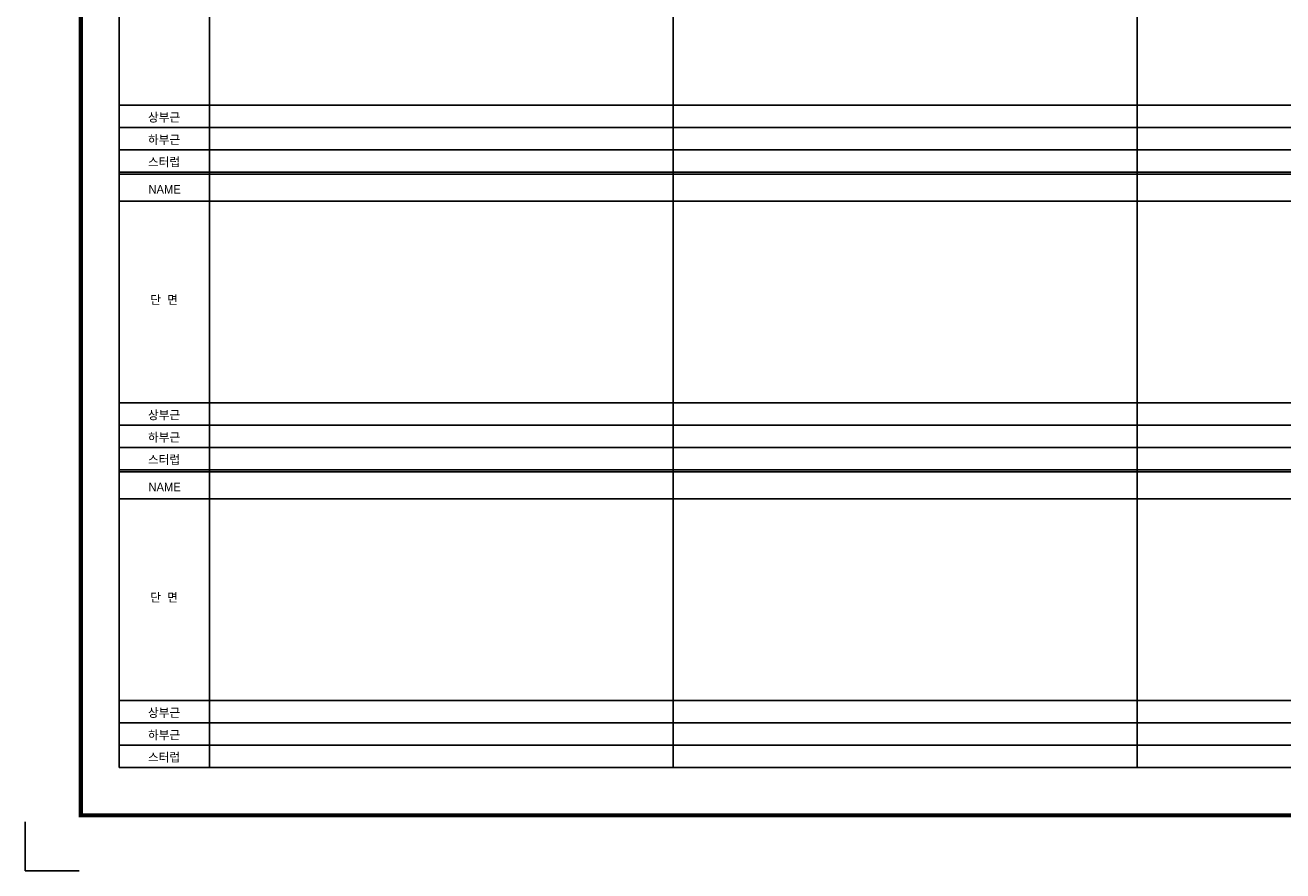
# Model space of a CAD drawing. Header units: millimetres. Extents: x 3445018 to 4174071, y -6064565 to -5122887.
# Tile 27 of 192: x 3698182 to 3711427, y -5842280 to -5833370. Entities that reach past the tile are written whole.
import ezdxf
from ezdxf.enums import TextEntityAlignment as Align

# ---------------------------------------------------------------- set-up
doc = ezdxf.new("R2010")
doc.units = ezdxf.units.MM
doc.header["$MEASUREMENT"] = 0
for name, color, linetype in [('A_GE_FORM', 7, 'CONTINUOUS'), ('guide', 9, 'CONTINUOUS'), ('문자', 2, 'CONTINUOUS')]:
    doc.layers.add(name, color=color, linetype=linetype)
doc.styles.add('돋움', font='txt')

# ---------------------------------------------------------------- blocks, each defined once
blk = doc.blocks.new('sheet _서영')
at = {"layer": 'A_GE_FORM'}
for p, q in [((-362689.99, -1059041.18), (-362689.99, -1059058.43)), ((-362689.99, -1059041.18), (-362689.99, -1059058.43)), ((-362689.99, -1059058.43), (-362670.99, -1059058.43))]:
    blk.add_line(p, q, dxfattribs=at)
at = {"layer": 'A_GE_FORM', "const_width": 1.5}
blk.add_lwpolyline([(-361868.49, -1059038.93), (-362670.49, -1059038.93), (-362670.49, -1058483.93), (-361868.49, -1058483.93)], close=True, dxfattribs=at)

msp = doc.modelspace()

# ---------------------------------------------------------------- linework, layer by layer
at = {"layer": 'guide'}
for p, q in [((3699172.006, -5841192.827), (3699172.006, -5825532.427)), ((3700122.136, -5841192.827), (3700122.136, -5825532.427)), ((3705007.006, -5841192.827), (3705007.006, -5825532.427)), ((3709892.006, -5841192.827), (3709892.006, -5825532.427)), ((3719662.006, -5834215.227), (3699172.006, -5834215.227)), ((3719662.006, -5834450.427), (3699172.006, -5834450.427)), ((3719662.006, -5834685.627), (3699172.006, -5834685.627)), ((3719662.006, -5834920.827), (3699172.006, -5834920.827)), ((3719662.006, -5834940.427), (3699172.006, -5834940.427)), ((3719662.006, -5835224.627), (3699172.006, -5835224.627)), ((3719662.006, -5837351.227), (3699172.006, -5837351.227)), ((3719662.006, -5837586.427), (3699172.006, -5837586.427)), ((3719662.006, -5837821.627), (3699172.006, -5837821.627)), ((3719662.006, -5838056.827), (3699172.006, -5838056.827)), ((3719662.006, -5838076.427), (3699172.006, -5838076.427)), ((3719662.006, -5838360.627), (3699172.006, -5838360.627)), ((3719662.006, -5840487.227), (3699172.006, -5840487.227)), ((3719662.006, -5840722.427), (3699172.006, -5840722.427)), ((3719662.006, -5840957.627), (3699172.006, -5840957.627)), ((3719662.006, -5841192.827), (3699172.006, -5841192.827))]:
    msp.add_line(p, q, dxfattribs=at)

# ---------------------------------------------------------------- block references
at = {"layer": '문자', "xscale": 30, "yscale": 30, "zscale": 30}
msp.add_blockref('sheet _서영', (14578881.602, 25929472.553), dxfattribs=at)

# ---------------------------------------------------------------- texts
at = {"layer": '문자', "style": '돋움'}
for s, p in [('상부근', (3699644.932, -5834387.669)), ('하부근', (3699644.932, -5834622.869)), ('스터럽', (3699644.932, -5834858.069)), ('NAME', (3699650.609, -5835145.363)), ('단  면', (3699644.932, -5836309.53)), ('상부근', (3699644.932, -5837523.669)), ('하부근', (3699644.932, -5837758.869)), ('스터럽', (3699644.932, -5837994.069)), ('NAME', (3699650.609, -5838281.363)), ('단  면', (3699644.932, -5839445.53)), ('상부근', (3699644.932, -5840659.669)), ('하부근', (3699644.932, -5840894.869)), ('스터럽', (3699644.932, -5841130.069))]:
    msp.add_text(s, height=90, dxfattribs=at).set_placement(p, align=Align.CENTER)

doc.saveas('drawing.dxf')
